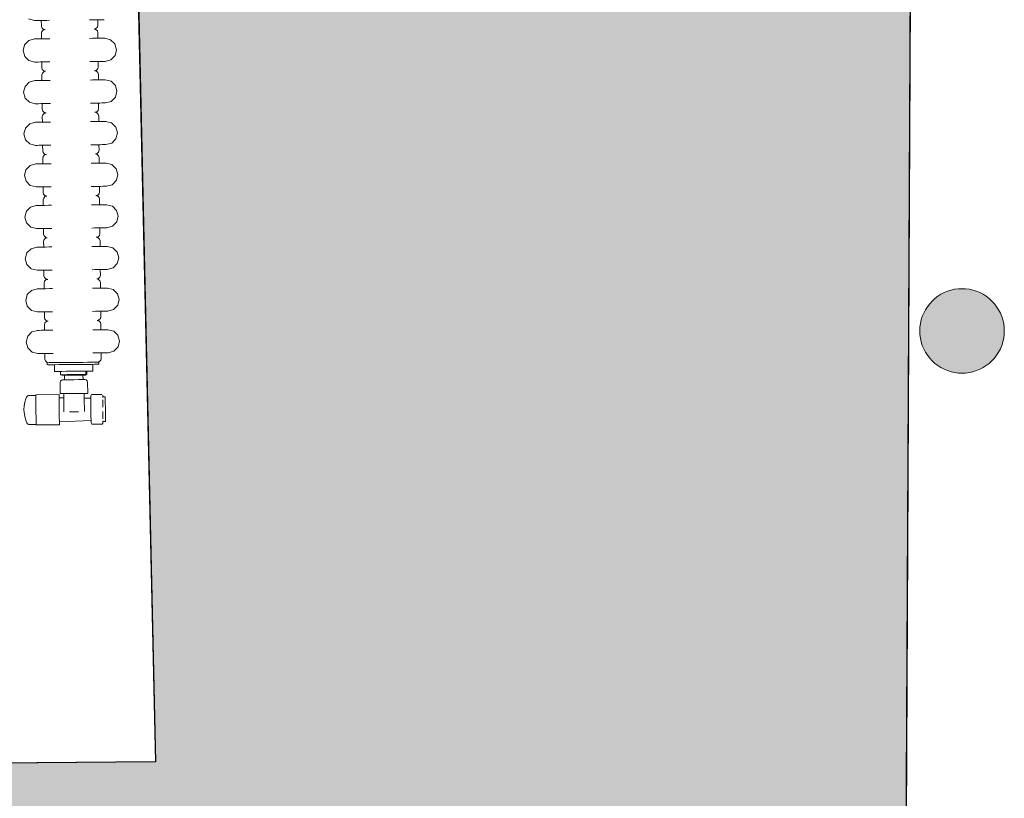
# Model space of a CAD drawing. Extents: x -6068 to 35118, y -17738 to 67348.
# Tile 153 of 243: x 2312 to 2419, y -536 to -452. Entities that reach past the tile are written whole.
import ezdxf

# ---------------------------------------------------------------- set-up
doc = ezdxf.new("R2010")
doc.units = 0
doc.header["$LTSCALE"] = 15
doc.linetypes.add('Continua', pattern=[0])
doc.linetypes.add('Cui_CONTINU', pattern=[0])
for name, color, linetype, lineweight, true_color in [('Bloc 3D - Dessin - NIVEAUX - Style par défaut', 7, 'Continua', 0, 0x000000), ('Enveloppe - NIVEAUX - Style par défaut', 7, 'Continua', 0, 0x000000), ('Formes 2D - NIVEAUX - Style par défaut', 7, 'Continua', 0, 0x000000)]:
    doc.layers.add(name, color=color, linetype=linetype, lineweight=lineweight, true_color=true_color)
doc.layers.add('EDL_RDJ murs & cloisons', color=5, linetype='CONTINUOUS')
doc.layers.add('PIS-fond de plan', color=7, linetype='Cui_CONTINU')

# ---------------------------------------------------------------- blocks, each defined once
blk = doc.blocks.new('EDL_RDJ plan_2025 10 17')
at = {"layer": 'EDL_RDJ murs & cloisons', "linetype": 'Continuous', "ltscale": 0.08}
h = blk.add_hatch(color=9, dxfattribs=at)
h.dxf.hatch_style = 1
h.paths.add_polyline_path([(2386.51, -351.43), (2386.5, -352.88), (2361.96, -353.57), (2337.42, -354.25), (2339.41, -443.03), (2341.4, -531.81), (2234.33, -532.71), (2110.22, -533.76), (2093.16, -533.91), (2093.84, -614.6), (2094.14, -614.6), (2094.02, -634.45), (2162.02, -634.88), (2162.07, -627.33), (2337.7, -626.45), (2337.57, -642.69), (2343.57, -642.74), (2343.7, -626.42), (2354.34, -626.37), (2354.33, -627.18), (2363.33, -627.24), (2363.34, -626.32), (2422.14, -626.03), (2422.79, -498.99), (2423.43, -366.54), (2414.43, -366.54), (2395.48, -356.48), (2391.51, -351.46), (2386.51, -351.43)])
at = {"layer": 'Formes 2D - NIVEAUX - Style par défaut', "linetype": 'Continuous', "lineweight": 0, "ltscale": 0.1, "true_color": 0xffffc3}
blk.add_hatch(color=7, dxfattribs=at).paths.add_polyline_path([(2424.04, -485.26), (2424.06, -485.65), (2424.11, -486.05), (2424.19, -486.44), (2424.31, -486.82), (2424.47, -487.19), (2424.65, -487.54), (2424.86, -487.88), (2425.11, -488.19), (2425.38, -488.49), (2425.67, -488.76), (2425.99, -489), (2426.32, -489.21), (2426.68, -489.4), (2427.04, -489.55), (2427.42, -489.67), (2427.81, -489.76), (2428.21, -489.81), (2428.61, -489.83), (2429, -489.81), (2429.4, -489.76), (2429.79, -489.67), (2430.17, -489.55), (2430.54, -489.4), (2430.89, -489.21), (2431.23, -489), (2431.54, -488.76), (2431.84, -488.49), (2432.11, -488.19), (2432.35, -487.88), (2432.56, -487.54), (2432.75, -487.19), (2432.9, -486.82), (2433.02, -486.44), (2433.11, -486.05), (2433.16, -485.65), (2433.18, -485.26), (2433.16, -484.86), (2433.11, -484.46), (2433.02, -484.07), (2432.9, -483.69), (2432.75, -483.33), (2432.56, -482.97), (2432.35, -482.64), (2432.11, -482.32), (2431.84, -482.03), (2431.54, -481.76), (2431.23, -481.51), (2430.89, -481.3), (2430.54, -481.12), (2430.17, -480.96), (2429.79, -480.84), (2429.4, -480.76), (2429, -480.71), (2428.61, -480.69), (2428.21, -480.71), (2427.81, -480.76), (2427.42, -480.84), (2427.04, -480.96), (2426.68, -481.12), (2426.32, -481.3), (2425.99, -481.51), (2425.67, -481.76), (2425.38, -482.03), (2425.11, -482.32), (2424.86, -482.64), (2424.65, -482.97), (2424.47, -483.33), (2424.31, -483.69), (2424.19, -484.07), (2424.11, -484.46), (2424.06, -484.86)])
at = {"layer": 'Bloc 3D - Dessin - NIVEAUX - Style par défaut', "color": 32, "linetype": 'Continua', "lineweight": 0, "ltscale": 0.1, "true_color": 0xd1591a}
for p, q in [((2328.31, -451.7), (2327.69, -451.54)), ((2328.37, -451.7), (2328.49, -451.7)), ((2328.49, -451.7), (2328.69, -451.7)), ((2328.69, -451.7), (2328.94, -451.69)), ((2329.24, -451.69), (2328.94, -451.69)), ((2329.07, -452.29), (2329.06, -451.69)), ((2329.13, -452.49), (2329.07, -452.29)), ((2329.07, -452.29), (2329.13, -452.49)), ((2329.24, -451.69), (2329.65, -451.69)), ((2329.65, -451.69), (2329.95, -451.68)), ((2334.27, -451.64), (2334.58, -451.63)), ((2334.58, -451.63), (2334.98, -451.63)), ((2334.98, -451.63), (2335.28, -451.63)), ((2335.12, -452.43), (2335.17, -452.23)), ((2335.16, -451.63), (2335.17, -452.23)), ((2335.28, -451.63), (2335.54, -451.62)), ((2335.54, -451.62), (2335.74, -451.62)), ((2335.86, -451.62), (2335.74, -451.62)), ((2329.13, -452.89), (2329.08, -453.09)), ((2329.08, -453.69), (2329.08, -453.09)), ((2329.28, -452.64), (2329.13, -452.49)), ((2329.13, -452.89), (2329.28, -452.74)), ((2329.28, -452.64), (2329.48, -452.69)), ((2329.48, -452.69), (2329.28, -452.74)), ((2334.97, -452.58), (2334.77, -452.63)), ((2334.77, -452.63), (2334.97, -452.68)), ((2334.97, -452.58), (2335.12, -452.43)), ((2334.97, -452.68), (2335.12, -452.83)), ((2335.12, -452.83), (2335.18, -453.03)), ((2335.18, -453.63), (2335.18, -453.03)), ((2327.1, -454.96), (2327.26, -454.34)), ((2327.26, -454.34), (2327.71, -453.87)), ((2327.71, -453.87), (2328.33, -453.7)), ((2328.39, -453.7), (2328.33, -453.7)), ((2328.51, -453.7), (2328.39, -453.7)), ((2328.51, -453.7), (2328.71, -453.7)), ((2328.71, -453.7), (2328.97, -453.69)), ((2329.26, -453.69), (2328.97, -453.69)), ((2329.67, -453.69), (2329.26, -453.69)), ((2329.97, -453.68), (2329.67, -453.69)), ((2334.29, -453.64), (2334.6, -453.63)), ((2334.6, -453.63), (2335.01, -453.63)), ((2335.01, -453.63), (2335.3, -453.63)), ((2335.3, -453.63), (2335.56, -453.62)), ((2335.56, -453.62), (2335.76, -453.62)), ((2335.76, -453.62), (2335.88, -453.62)), ((2335.88, -453.62), (2335.93, -453.62)), ((2335.93, -453.62), (2336.56, -453.78)), ((2336.56, -453.78), (2337.02, -454.23)), ((2337.02, -454.23), (2337.2, -454.86)), ((2327.27, -455.59), (2327.1, -454.96)), ((2327.73, -456.04), (2327.27, -455.59)), ((2337.04, -455.48), (2336.58, -455.95)), ((2337.2, -454.86), (2337.04, -455.48)), ((2328.36, -456.2), (2327.73, -456.04)), ((2328.41, -456.2), (2328.36, -456.2)), ((2328.41, -456.2), (2328.54, -456.2)), ((2328.54, -456.2), (2328.73, -456.2)), ((2328.73, -456.2), (2328.99, -456.19)), ((2329.29, -456.19), (2328.99, -456.19)), ((2329.12, -456.79), (2329.11, -456.19)), ((2329.29, -456.19), (2329.69, -456.19)), ((2329.69, -456.19), (2330, -456.18)), ((2334.32, -456.14), (2334.63, -456.13)), ((2334.63, -456.13), (2335.03, -456.13)), ((2335.03, -456.13), (2335.33, -456.13)), ((2335.21, -456.13), (2335.22, -456.73)), ((2335.33, -456.13), (2335.59, -456.12)), ((2335.59, -456.12), (2335.78, -456.12)), ((2335.91, -456.12), (2335.78, -456.12)), ((2335.91, -456.12), (2335.96, -456.12)), ((2336.58, -455.95), (2335.96, -456.12)), ((2329.12, -456.79), (2329.17, -456.99)), ((2329.17, -456.99), (2329.12, -456.79)), ((2329.18, -457.39), (2329.13, -457.59)), ((2329.13, -458.19), (2329.13, -457.59)), ((2329.32, -457.14), (2329.17, -456.99)), ((2329.18, -457.39), (2329.32, -457.24)), ((2329.32, -457.14), (2329.53, -457.19)), ((2329.53, -457.19), (2329.32, -457.24)), ((2335.02, -457.08), (2334.82, -457.13)), ((2334.82, -457.13), (2335.02, -457.18)), ((2335.02, -457.08), (2335.16, -456.93)), ((2335.02, -457.18), (2335.17, -457.33)), ((2335.16, -456.93), (2335.22, -456.73)), ((2335.17, -457.33), (2335.23, -457.53)), ((2335.23, -458.13), (2335.23, -457.53)), ((2327.31, -458.84), (2327.76, -458.37)), ((2327.76, -458.37), (2328.38, -458.2)), ((2328.43, -458.2), (2328.38, -458.2)), ((2328.56, -458.2), (2328.43, -458.2)), ((2328.56, -458.2), (2328.76, -458.2)), ((2328.76, -458.2), (2329.01, -458.19)), ((2329.31, -458.19), (2329.01, -458.19)), ((2329.71, -458.19), (2329.31, -458.19)), ((2330.02, -458.18), (2329.71, -458.19)), ((2334.34, -458.14), (2334.65, -458.13)), ((2334.65, -458.13), (2335.05, -458.13)), ((2335.05, -458.13), (2335.35, -458.13)), ((2335.35, -458.13), (2335.61, -458.12)), ((2335.61, -458.12), (2335.8, -458.12)), ((2335.8, -458.12), (2335.93, -458.12)), ((2335.93, -458.12), (2335.98, -458.12)), ((2335.98, -458.12), (2336.61, -458.28)), ((2336.61, -458.28), (2337.07, -458.73)), ((2337.07, -458.73), (2337.24, -459.36)), ((2327.14, -459.46), (2327.31, -458.84)), ((2327.32, -460.09), (2327.14, -459.46)), ((2337.24, -459.36), (2337.08, -459.98)), ((2327.78, -460.54), (2327.32, -460.09)), ((2328.41, -460.7), (2327.78, -460.54)), ((2328.46, -460.7), (2328.41, -460.7)), ((2328.46, -460.7), (2328.58, -460.7)), ((2328.58, -460.7), (2328.78, -460.7)), ((2328.78, -460.7), (2329.04, -460.69)), ((2329.34, -460.69), (2329.04, -460.69)), ((2329.16, -461.29), (2329.16, -460.69)), ((2329.34, -460.69), (2329.74, -460.69)), ((2329.74, -460.69), (2330.05, -460.68)), ((2334.37, -460.64), (2334.68, -460.63)), ((2334.68, -460.63), (2335.08, -460.63)), ((2335.08, -460.63), (2335.38, -460.63)), ((2335.26, -460.63), (2335.26, -461.23)), ((2335.38, -460.63), (2335.63, -460.62)), ((2335.63, -460.62), (2335.83, -460.62)), ((2335.95, -460.62), (2335.83, -460.62)), ((2335.95, -460.62), (2336.01, -460.62)), ((2336.63, -460.45), (2336.01, -460.62)), ((2337.08, -459.98), (2336.63, -460.45)), ((2329.22, -461.49), (2329.16, -461.29)), ((2329.16, -461.29), (2329.22, -461.49)), ((2329.22, -461.89), (2329.17, -462.09)), ((2329.37, -461.64), (2329.22, -461.49)), ((2329.22, -461.89), (2329.37, -461.74)), ((2329.37, -461.64), (2329.57, -461.69)), ((2329.57, -461.69), (2329.37, -461.74)), ((2335.06, -461.58), (2334.86, -461.63)), ((2334.86, -461.63), (2335.07, -461.68)), ((2335.06, -461.58), (2335.21, -461.43)), ((2335.07, -461.68), (2335.22, -461.83)), ((2335.21, -461.43), (2335.26, -461.23)), ((2335.22, -461.83), (2335.27, -462.03)), ((2327.35, -463.34), (2327.81, -462.87)), ((2327.81, -462.87), (2328.43, -462.7)), ((2328.48, -462.7), (2328.43, -462.7)), ((2328.61, -462.7), (2328.48, -462.7)), ((2328.61, -462.7), (2328.8, -462.69)), ((2328.8, -462.69), (2329.06, -462.69)), ((2329.36, -462.69), (2329.06, -462.69)), ((2329.18, -462.69), (2329.17, -462.09)), ((2329.76, -462.69), (2329.36, -462.69)), ((2330.07, -462.68), (2329.76, -462.69)), ((2334.39, -462.64), (2334.7, -462.63)), ((2334.7, -462.63), (2335.1, -462.63)), ((2335.1, -462.63), (2335.4, -462.63)), ((2335.28, -462.63), (2335.27, -462.03)), ((2335.4, -462.63), (2335.65, -462.62)), ((2335.65, -462.62), (2335.85, -462.62)), ((2335.85, -462.62), (2335.98, -462.62)), ((2335.98, -462.62), (2336.03, -462.62)), ((2336.03, -462.62), (2336.65, -462.78)), ((2336.65, -462.78), (2337.12, -463.23)), ((2327.19, -463.96), (2327.35, -463.34)), ((2327.37, -464.59), (2327.19, -463.96)), ((2337.12, -463.23), (2337.29, -463.86)), ((2337.29, -463.86), (2337.13, -464.48)), ((2327.83, -465.04), (2327.37, -464.59)), ((2328.45, -465.2), (2327.83, -465.04)), ((2328.51, -465.2), (2328.45, -465.2)), ((2328.51, -465.2), (2328.63, -465.2)), ((2328.63, -465.2), (2328.83, -465.19)), ((2328.83, -465.19), (2329.08, -465.19)), ((2329.38, -465.19), (2329.08, -465.19)), ((2329.21, -465.79), (2329.2, -465.19)), ((2329.38, -465.19), (2329.79, -465.18)), ((2329.79, -465.18), (2330.09, -465.18)), ((2334.41, -465.14), (2334.72, -465.13)), ((2334.72, -465.13), (2335.12, -465.13)), ((2335.12, -465.13), (2335.42, -465.13)), ((2335.3, -465.13), (2335.31, -465.73)), ((2335.42, -465.13), (2335.68, -465.12)), ((2335.68, -465.12), (2335.88, -465.12)), ((2336, -465.12), (2335.88, -465.12)), ((2336, -465.12), (2336.05, -465.12)), ((2336.68, -464.95), (2336.05, -465.12)), ((2337.13, -464.48), (2336.68, -464.95)), ((2329.21, -465.79), (2329.27, -465.99)), ((2329.27, -465.99), (2329.21, -465.79)), ((2329.42, -466.14), (2329.27, -465.99)), ((2329.27, -466.39), (2329.42, -466.24)), ((2329.42, -466.14), (2329.62, -466.19)), ((2329.62, -466.19), (2329.42, -466.24)), ((2335.11, -466.08), (2334.91, -466.13)), ((2334.91, -466.13), (2335.11, -466.18)), ((2335.11, -466.08), (2335.26, -465.93)), ((2335.11, -466.18), (2335.26, -466.33)), ((2335.26, -465.93), (2335.31, -465.73)), ((2335.31, -465.73), (2335.26, -465.93)), ((2327.85, -467.37), (2328.48, -467.2)), ((2328.53, -467.2), (2328.48, -467.2)), ((2328.65, -467.2), (2328.53, -467.2)), ((2328.65, -467.2), (2328.85, -467.19)), ((2328.85, -467.19), (2329.11, -467.19)), ((2329.4, -467.19), (2329.11, -467.19)), ((2329.27, -466.39), (2329.22, -466.59)), ((2329.23, -467.19), (2329.22, -466.59)), ((2329.81, -467.18), (2329.4, -467.19)), ((2330.12, -467.18), (2329.81, -467.18)), ((2334.44, -467.14), (2334.74, -467.13)), ((2334.74, -467.13), (2335.15, -467.13)), ((2335.15, -467.13), (2335.44, -467.13)), ((2335.26, -466.33), (2335.32, -466.53)), ((2335.33, -467.13), (2335.32, -466.53)), ((2335.44, -467.13), (2335.7, -467.12)), ((2335.7, -467.12), (2335.9, -467.12)), ((2335.9, -467.12), (2336.02, -467.12)), ((2336.02, -467.12), (2336.08, -467.12)), ((2336.08, -467.12), (2336.7, -467.28)), ((2336.7, -467.28), (2337.16, -467.73)), ((2327.24, -468.46), (2327.4, -467.83)), ((2327.4, -467.83), (2327.85, -467.37)), ((2337.16, -467.73), (2337.34, -468.36)), ((2337.34, -468.36), (2337.18, -468.98)), ((2327.41, -469.08), (2327.24, -468.46)), ((2327.87, -469.54), (2327.41, -469.08)), ((2336.72, -469.45), (2336.1, -469.62)), ((2337.18, -468.98), (2336.72, -469.45)), ((2328.5, -469.7), (2327.87, -469.54)), ((2328.55, -469.7), (2328.5, -469.7)), ((2328.55, -469.7), (2328.68, -469.7)), ((2328.68, -469.7), (2328.88, -469.69)), ((2328.88, -469.69), (2329.13, -469.69)), ((2329.43, -469.69), (2329.13, -469.69)), ((2329.26, -470.29), (2329.25, -469.69)), ((2329.26, -470.29), (2329.31, -470.49)), ((2329.31, -470.49), (2329.26, -470.29)), ((2329.46, -470.63), (2329.31, -470.49)), ((2329.43, -469.69), (2329.83, -469.68)), ((2329.83, -469.68), (2330.14, -469.68)), ((2334.46, -469.64), (2334.77, -469.63)), ((2334.77, -469.63), (2335.17, -469.63)), ((2335.16, -470.58), (2335.31, -470.43)), ((2335.17, -469.63), (2335.47, -469.63)), ((2335.31, -470.43), (2335.36, -470.23)), ((2335.36, -470.23), (2335.31, -470.43)), ((2335.35, -469.63), (2335.36, -470.23)), ((2335.47, -469.63), (2335.73, -469.62)), ((2335.73, -469.62), (2335.92, -469.62)), ((2336.05, -469.62), (2335.92, -469.62)), ((2336.05, -469.62), (2336.1, -469.62)), ((2329.32, -470.89), (2329.27, -471.09)), ((2329.27, -471.69), (2329.27, -471.09)), ((2329.32, -470.89), (2329.46, -470.74)), ((2329.46, -470.63), (2329.67, -470.69)), ((2329.67, -470.69), (2329.46, -470.74)), ((2335.16, -470.58), (2334.96, -470.63)), ((2334.96, -470.63), (2335.16, -470.68)), ((2335.16, -470.68), (2335.31, -470.83)), ((2335.31, -470.83), (2335.37, -471.03)), ((2335.37, -471.63), (2335.37, -471.03)), ((2327.29, -472.96), (2327.45, -472.33)), ((2327.45, -472.33), (2327.9, -471.87)), ((2327.9, -471.87), (2328.52, -471.7)), ((2328.58, -471.7), (2328.52, -471.7)), ((2328.7, -471.7), (2328.58, -471.7)), ((2328.7, -471.7), (2328.9, -471.69)), ((2329.45, -471.69), (2328.74, -471.7)), ((2328.9, -471.69), (2329.15, -471.69)), ((2329.45, -471.69), (2329.15, -471.69)), ((2329.85, -471.68), (2329.45, -471.69)), ((2330.16, -471.68), (2329.85, -471.68)), ((2334.48, -471.64), (2334.79, -471.63)), ((2334.79, -471.63), (2335.19, -471.63)), ((2335.19, -471.63), (2335.49, -471.63)), ((2335.49, -471.63), (2335.75, -471.62)), ((2335.75, -471.62), (2335.95, -471.62)), ((2335.95, -471.62), (2336.07, -471.62)), ((2336.07, -471.62), (2336.12, -471.62)), ((2336.12, -471.62), (2336.75, -471.78)), ((2336.75, -471.78), (2337.21, -472.23)), ((2337.21, -472.23), (2337.38, -472.86)), ((2327.46, -473.58), (2327.29, -472.96)), ((2327.92, -474.04), (2327.46, -473.58)), ((2337.22, -473.48), (2336.77, -473.95)), ((2337.38, -472.86), (2337.22, -473.48)), ((2328.55, -474.2), (2327.92, -474.04)), ((2328.6, -474.2), (2328.55, -474.2)), ((2328.6, -474.2), (2328.73, -474.2)), ((2328.73, -474.2), (2328.92, -474.19)), ((2328.92, -474.19), (2329.18, -474.19)), ((2329.48, -474.19), (2329.18, -474.19)), ((2329.3, -474.79), (2329.3, -474.19)), ((2329.48, -474.19), (2329.88, -474.18)), ((2329.88, -474.18), (2330.19, -474.18)), ((2334.51, -474.14), (2334.82, -474.13)), ((2334.82, -474.13), (2335.22, -474.13)), ((2335.22, -474.13), (2335.52, -474.13)), ((2335.4, -474.73), (2335.35, -474.93)), ((2335.35, -474.93), (2335.4, -474.73)), ((2335.4, -474.13), (2335.4, -474.73)), ((2335.52, -474.13), (2335.77, -474.12)), ((2335.77, -474.12), (2335.97, -474.12)), ((2336.09, -474.12), (2335.97, -474.12)), ((2336.09, -474.12), (2336.15, -474.12)), ((2336.77, -473.95), (2336.15, -474.12)), ((2329.3, -474.79), (2329.36, -474.99)), ((2329.36, -474.99), (2329.3, -474.79)), ((2329.31, -475.59), (2329.36, -475.39)), ((2329.36, -475.39), (2329.31, -475.59)), ((2329.32, -476.19), (2329.31, -475.59)), ((2329.51, -475.13), (2329.36, -474.99)), ((2329.36, -475.39), (2329.51, -475.24)), ((2329.51, -475.13), (2329.71, -475.19)), ((2329.71, -475.19), (2329.51, -475.24)), ((2335.21, -475.08), (2335, -475.13)), ((2335, -475.13), (2335.21, -475.18)), ((2335.21, -475.08), (2335.35, -474.93)), ((2335.21, -475.18), (2335.36, -475.33)), ((2335.36, -475.33), (2335.41, -475.53)), ((2335.42, -476.13), (2335.41, -475.53)), ((2327.33, -477.46), (2327.49, -476.83)), ((2327.49, -476.83), (2327.95, -476.37)), ((2327.95, -476.37), (2328.57, -476.2)), ((2328.62, -476.2), (2328.57, -476.2)), ((2328.75, -476.2), (2328.62, -476.2)), ((2328.75, -476.2), (2328.94, -476.19)), ((2328.94, -476.19), (2329.2, -476.19)), ((2329.5, -476.19), (2329.2, -476.19)), ((2329.9, -476.18), (2329.5, -476.19)), ((2330.21, -476.18), (2329.9, -476.18)), ((2334.53, -476.14), (2334.84, -476.13)), ((2334.84, -476.13), (2335.24, -476.13)), ((2335.24, -476.13), (2335.54, -476.13)), ((2335.54, -476.13), (2335.79, -476.12)), ((2335.79, -476.12), (2335.99, -476.12)), ((2335.99, -476.12), (2336.12, -476.12)), ((2336.12, -476.12), (2336.17, -476.12)), ((2336.17, -476.12), (2336.8, -476.28)), ((2336.8, -476.28), (2337.26, -476.73)), ((2337.26, -476.73), (2337.43, -477.36)), ((2327.51, -478.08), (2327.33, -477.46)), ((2337.43, -477.36), (2337.27, -477.98)), ((2327.97, -478.54), (2327.51, -478.08)), ((2328.6, -478.7), (2327.97, -478.54)), ((2328.65, -478.7), (2328.6, -478.7)), ((2328.65, -478.7), (2328.77, -478.7)), ((2328.77, -478.7), (2328.97, -478.69)), ((2328.97, -478.69), (2329.23, -478.69)), ((2329.52, -478.69), (2329.23, -478.69)), ((2329.35, -479.29), (2329.35, -478.69)), ((2329.52, -478.69), (2329.93, -478.68)), ((2329.93, -478.68), (2330.23, -478.68)), ((2334.56, -478.64), (2334.86, -478.63)), ((2334.86, -478.63), (2335.27, -478.63)), ((2335.27, -478.63), (2335.56, -478.63)), ((2335.44, -478.63), (2335.45, -479.23)), ((2335.56, -478.63), (2335.82, -478.62)), ((2335.82, -478.62), (2336.02, -478.62)), ((2336.14, -478.62), (2336.02, -478.62)), ((2336.14, -478.62), (2336.19, -478.62)), ((2336.82, -478.44), (2336.19, -478.62)), ((2337.27, -477.98), (2336.82, -478.44)), ((2329.41, -479.49), (2329.35, -479.29)), ((2329.35, -479.29), (2329.41, -479.49)), ((2329.41, -479.89), (2329.36, -480.09)), ((2329.37, -480.69), (2329.36, -480.09)), ((2329.56, -479.63), (2329.41, -479.49)), ((2329.41, -479.89), (2329.56, -479.74)), ((2329.56, -479.63), (2329.76, -479.69)), ((2329.76, -479.69), (2329.56, -479.74)), ((2335.25, -479.58), (2335.05, -479.63)), ((2335.05, -479.63), (2335.25, -479.68)), ((2335.25, -479.58), (2335.4, -479.43)), ((2335.25, -479.68), (2335.4, -479.83)), ((2335.4, -479.43), (2335.45, -479.23)), ((2335.45, -479.23), (2335.4, -479.43)), ((2335.4, -479.83), (2335.46, -480.03)), ((2335.47, -480.63), (2335.46, -480.03)), ((2327.54, -481.33), (2327.99, -480.87)), ((2327.99, -480.87), (2328.62, -480.7)), ((2328.67, -480.7), (2328.62, -480.7)), ((2328.79, -480.7), (2328.67, -480.7)), ((2328.79, -480.7), (2328.99, -480.69)), ((2328.99, -480.69), (2329.25, -480.69)), ((2329.55, -480.69), (2329.25, -480.69)), ((2329.95, -480.68), (2329.55, -480.69)), ((2330.26, -480.68), (2329.95, -480.68)), ((2334.58, -480.64), (2334.88, -480.63)), ((2334.88, -480.63), (2335.29, -480.63)), ((2335.29, -480.63), (2335.59, -480.63)), ((2335.59, -480.63), (2335.84, -480.62)), ((2335.84, -480.62), (2336.04, -480.62)), ((2336.04, -480.62), (2336.16, -480.62)), ((2336.16, -480.62), (2336.22, -480.62)), ((2336.22, -480.62), (2336.84, -480.78)), ((2336.84, -480.78), (2337.3, -481.23)), ((2327.38, -481.96), (2327.54, -481.33)), ((2327.55, -482.58), (2327.38, -481.96)), ((2337.3, -481.23), (2337.48, -481.86)), ((2337.48, -481.86), (2337.32, -482.48)), ((2328.02, -483.04), (2327.55, -482.58)), ((2328.64, -483.2), (2328.02, -483.04)), ((2328.7, -483.2), (2328.64, -483.2)), ((2328.7, -483.2), (2328.82, -483.2)), ((2328.82, -483.2), (2329.02, -483.19)), ((2329.02, -483.19), (2329.27, -483.19)), ((2329.57, -483.19), (2329.27, -483.19)), ((2329.4, -483.79), (2329.39, -483.19)), ((2329.57, -483.19), (2329.97, -483.18)), ((2329.97, -483.18), (2330.28, -483.18)), ((2334.6, -483.14), (2334.91, -483.13)), ((2334.91, -483.13), (2335.31, -483.13)), ((2335.31, -483.13), (2335.61, -483.13)), ((2335.49, -483.13), (2335.5, -483.73)), ((2335.61, -483.13), (2335.87, -483.12)), ((2335.87, -483.12), (2336.06, -483.12)), ((2336.19, -483.12), (2336.06, -483.12)), ((2336.19, -483.12), (2336.24, -483.12)), ((2336.86, -482.94), (2336.24, -483.12)), ((2337.32, -482.48), (2336.86, -482.94)), ((2329.4, -483.79), (2329.45, -483.99)), ((2329.6, -484.13), (2329.45, -483.99)), ((2329.46, -484.39), (2329.61, -484.24)), ((2329.6, -484.13), (2329.81, -484.19)), ((2329.81, -484.19), (2329.61, -484.24)), ((2335.3, -484.07), (2335.1, -484.13)), ((2335.1, -484.13), (2335.3, -484.18)), ((2335.3, -484.07), (2335.45, -483.93)), ((2335.3, -484.18), (2335.45, -484.33)), ((2335.45, -483.93), (2335.5, -483.73)), ((2335.45, -484.33), (2335.51, -484.53)), ((2327.59, -485.83), (2328.04, -485.37)), ((2328.04, -485.37), (2328.66, -485.2)), ((2328.72, -485.2), (2328.66, -485.2)), ((2328.84, -485.2), (2328.72, -485.2)), ((2328.84, -485.2), (2329.04, -485.19)), ((2329.04, -485.19), (2329.29, -485.19)), ((2329.59, -485.19), (2329.29, -485.19)), ((2329.41, -484.59), (2329.46, -484.39)), ((2329.46, -484.39), (2329.41, -484.59)), ((2329.41, -485.19), (2329.41, -484.59)), ((2329.99, -485.18), (2329.59, -485.19)), ((2330.3, -485.18), (2329.99, -485.18)), ((2334.62, -485.14), (2334.93, -485.13)), ((2334.93, -485.13), (2335.33, -485.13)), ((2335.33, -485.13), (2335.63, -485.13)), ((2335.51, -484.53), (2335.51, -485.13)), ((2335.51, -485.13), (2335.51, -484.53)), ((2335.63, -485.13), (2335.89, -485.12)), ((2335.89, -485.12), (2336.09, -485.12)), ((2336.09, -485.12), (2336.21, -485.12)), ((2336.21, -485.12), (2336.26, -485.12)), ((2336.26, -485.12), (2336.89, -485.28)), ((2336.89, -485.28), (2337.35, -485.73)), ((2327.43, -486.46), (2327.59, -485.83)), ((2327.6, -487.08), (2327.43, -486.46)), ((2337.35, -485.73), (2337.53, -486.36)), ((2337.53, -486.36), (2337.36, -486.98)), ((2328.06, -487.54), (2327.6, -487.08)), ((2328.69, -487.7), (2328.06, -487.54)), ((2336.91, -487.44), (2336.29, -487.62)), ((2337.36, -486.98), (2336.91, -487.44)), ((2328.74, -487.7), (2328.87, -487.7)), ((2328.87, -487.7), (2329.06, -487.69)), ((2329.06, -487.69), (2329.32, -487.69)), ((2329.62, -487.69), (2329.32, -487.69)), ((2329.44, -488.29), (2329.44, -487.69)), ((2329.44, -488.29), (2329.5, -488.49)), ((2329.65, -488.63), (2329.5, -488.49)), ((2329.62, -487.69), (2330.02, -487.68)), ((2330.02, -487.68), (2330.33, -487.68)), ((2334.65, -487.64), (2334.96, -487.63)), ((2334.96, -487.63), (2335.36, -487.63)), ((2335.35, -488.57), (2335.14, -488.63)), ((2335.35, -488.57), (2335.49, -488.43)), ((2335.36, -487.63), (2335.66, -487.63)), ((2335.49, -488.43), (2335.54, -488.23)), ((2335.54, -487.63), (2335.54, -488.23)), ((2335.66, -487.63), (2335.91, -487.62)), ((2335.91, -487.62), (2336.11, -487.62)), ((2336.07, -487.62), (2336.29, -487.62)), ((2336.24, -487.62), (2336.11, -487.62)), ((2336.24, -487.62), (2336.29, -487.62)), ((2329.65, -488.63), (2329.85, -488.69)), ((2329.75, -488.69), (2329.7, -488.69)), ((2329.7, -488.69), (2329.7, -488.92)), ((2329.91, -488.68), (2329.75, -488.69)), ((2329.76, -488.92), (2329.92, -488.91)), ((2330.17, -488.68), (2329.91, -488.68)), ((2329.92, -488.91), (2330.17, -488.91)), ((2330.52, -488.68), (2330.17, -488.68)), ((2330.17, -488.91), (2330.52, -488.91)), ((2330.5, -489.64), (2330.49, -488.91)), ((2330.5, -489.64), (2331.29, -489.63)), ((2330.94, -488.67), (2330.52, -488.68)), ((2330.52, -488.91), (2330.95, -488.9)), ((2331.43, -488.67), (2330.94, -488.67)), ((2330.95, -488.9), (2331.43, -488.9)), ((2331.15, -489.63), (2331.15, -489.99)), ((2331.29, -489.63), (2331.77, -489.62)), ((2331.95, -488.66), (2331.43, -488.67)), ((2331.43, -488.9), (2331.96, -488.89)), ((2331.77, -489.62), (2333.37, -489.61)), ((2332.5, -488.66), (2331.95, -488.66)), ((2331.96, -488.89), (2332.5, -488.89)), ((2333.05, -488.65), (2332.5, -488.66)), ((2332.5, -488.89), (2333.05, -488.88)), ((2333.57, -488.65), (2333.05, -488.65)), ((2333.05, -488.88), (2333.57, -488.88)), ((2333.37, -489.61), (2333.6, -489.61)), ((2334.05, -488.64), (2333.57, -488.65)), ((2333.57, -488.88), (2334.06, -488.87)), ((2333.6, -489.61), (2333.84, -489.6)), ((2333.84, -489.6), (2334.64, -489.59)), ((2333.87, -490.02), (2333.87, -489.6)), ((2333.99, -489.6), (2333.99, -489.96)), ((2334.48, -488.64), (2334.05, -488.64)), ((2334.06, -488.87), (2334.48, -488.87)), ((2334.83, -488.63), (2334.48, -488.64)), ((2334.48, -488.87), (2334.83, -488.86)), ((2334.64, -489.59), (2334.63, -488.87)), ((2335.09, -488.63), (2334.83, -488.63)), ((2334.83, -488.86), (2335.09, -488.86)), ((2335.24, -488.63), (2335.09, -488.63)), ((2335.09, -488.86), (2335.25, -488.86)), ((2335.3, -488.63), (2335.24, -488.63)), ((2335.25, -488.86), (2335.3, -488.86)), ((2335.3, -488.63), (2335.3, -488.86)), ((2331.09, -490.82), (2331.12, -490.67)), ((2331.12, -490.67), (2331.23, -490.57)), ((2331.15, -489.99), (2331.2, -489.99)), ((2331.2, -489.99), (2331.34, -489.99)), ((2331.23, -490.57), (2331.37, -490.54)), ((2331.27, -490.05), (2331.53, -490.04)), ((2331.34, -489.99), (2331.57, -489.99)), ((2331.61, -490.54), (2331.37, -490.54)), ((2331.53, -490.04), (2331.99, -490.04)), ((2331.57, -489.99), (2331.86, -489.98)), ((2331.57, -490.04), (2331.57, -490.54)), ((2332.04, -490.53), (2331.61, -490.54)), ((2331.86, -489.98), (2332.2, -489.98)), ((2331.99, -490.04), (2332.57, -490.03)), ((2332.58, -490.53), (2332.04, -490.53)), ((2332.2, -489.98), (2332.57, -489.97)), ((2332.57, -489.97), (2332.94, -489.97)), ((2332.57, -490.03), (2333.15, -490.03)), ((2333.11, -490.52), (2332.58, -490.53)), ((2332.94, -489.97), (2333.28, -489.97)), ((2333.54, -490.52), (2333.11, -490.52)), ((2333.15, -490.03), (2333.62, -490.02)), ((2333.28, -489.97), (2333.58, -489.96)), ((2333.78, -490.52), (2333.54, -490.52)), ((2333.58, -490.52), (2333.57, -490.02)), ((2333.58, -489.96), (2333.8, -489.96)), ((2333.62, -490.02), (2333.87, -490.02)), ((2333.93, -490.54), (2333.78, -490.52)), ((2333.8, -489.96), (2333.94, -489.96)), ((2334.03, -490.64), (2333.93, -490.54)), ((2333.94, -489.96), (2333.99, -489.96)), ((2334.07, -490.79), (2334.03, -490.64)), ((2331.1, -492.03), (2331.09, -490.82)), ((2334.09, -492), (2334.07, -490.79)), ((2327.39, -492.61), (2327.28, -492.96)), ((2327.47, -492.43), (2327.39, -492.61)), ((2327.47, -492.43), (2327.54, -492.33)), ((2327.61, -492.26), (2327.54, -492.33)), ((2327.64, -492.25), (2327.61, -492.26)), ((2328.46, -492.22), (2327.67, -492.24)), ((2330.99, -492.11), (2328.46, -492.16)), ((2328.46, -492.16), (2328.46, -492.26)), ((2328.46, -492.26), (2328.47, -492.54)), ((2328.47, -492.54), (2328.47, -492.98)), ((2330.99, -492.21), (2330.99, -492.11)), ((2330.99, -492.5), (2330.99, -492.21)), ((2330.99, -492.48), (2331.49, -492.49)), ((2331, -492.94), (2330.99, -492.5)), ((2331.1, -492.03), (2331.39, -492.03)), ((2331.39, -492.03), (2331.49, -492.03)), ((2331.49, -492.03), (2331.93, -492.02)), ((2331.49, -492.49), (2331.49, -492.03)), ((2331.51, -494.01), (2331.49, -492.49)), ((2331.93, -492.02), (2332.59, -492.01)), ((2332.59, -492.01), (2333.26, -492.01)), ((2333.26, -492.01), (2333.7, -492)), ((2333.7, -492), (2333.79, -492)), ((2333.7, -492.51), (2333.7, -492)), ((2333.7, -492.51), (2334.41, -492.52)), ((2333.72, -493.98), (2333.7, -492.51)), ((2333.79, -492), (2334.09, -492)), ((2334.41, -492.27), (2334.48, -492.13)), ((2334.41, -492.52), (2334.41, -492.27)), ((2334.42, -493), (2334.41, -492.52)), ((2335.62, -492.12), (2334.48, -492.13)), ((2335.7, -492.2), (2335.7, -492.46)), ((2335.97, -492.38), (2335.7, -492.38)), ((2335.7, -492.69), (2335.7, -492.96)), ((2335.98, -492.46), (2335.97, -492.38)), ((2335.98, -492.69), (2335.98, -492.46)), ((2335.98, -493.05), (2335.98, -492.69)), ((2327.22, -493.34), (2327.19, -493.8)), ((2327.23, -494.27), (2327.19, -493.8)), ((2327.28, -492.96), (2327.22, -493.34)), ((2328.47, -492.98), (2328.48, -493.51)), ((2328.48, -493.51), (2328.48, -494.07)), ((2331, -493.48), (2331, -492.94)), ((2331.01, -494.05), (2331, -493.48)), ((2334.43, -494.46), (2334.42, -493)), ((2335.7, -492.96), (2335.71, -493.48)), ((2335.99, -493.48), (2335.98, -493.05)), ((2335.99, -493.94), (2335.99, -493.48)), ((2327.3, -494.65), (2327.23, -494.27)), ((2327.41, -495), (2327.3, -494.65)), ((2327.49, -495.17), (2327.41, -495)), ((2328.48, -494.07), (2328.49, -494.61)), ((2328.49, -494.61), (2328.49, -495.04)), ((2331.01, -494.59), (2331.01, -494.05)), ((2331.02, -495.03), (2331.01, -494.59)), ((2331.02, -495.09), (2334.44, -494.93)), ((2332.12, -494), (2332.61, -494)), ((2332.61, -494), (2333.1, -493.99)), ((2334.44, -494.93), (2334.43, -494.46)), ((2334.44, -495.18), (2334.44, -494.93)), ((2335.71, -493.95), (2335.72, -494.47)), ((2335.72, -494.47), (2335.72, -494.74)), ((2335.72, -494.97), (2335.73, -495.23)), ((2336, -494.38), (2335.99, -493.94)), ((2336, -494.73), (2336, -494.38)), ((2336, -494.96), (2336, -494.73)), ((2336, -495.05), (2336, -494.96)), ((2327.57, -495.28), (2327.49, -495.17)), ((2327.64, -495.34), (2327.57, -495.28)), ((2327.67, -495.35), (2327.64, -495.34)), ((2328.5, -495.36), (2327.7, -495.36)), ((2328.49, -495.04), (2328.5, -495.32)), ((2328.5, -495.32), (2328.5, -495.42)), ((2331.02, -495.42), (2328.5, -495.42)), ((2331.02, -495.32), (2331.02, -495.03)), ((2331.02, -495.42), (2331.02, -495.32)), ((2334.51, -495.33), (2334.44, -495.18)), ((2335.65, -495.32), (2334.51, -495.33)), ((2335.73, -495.23), (2335.65, -495.32)), ((2335.73, -495.05), (2336, -495.05))]:
    blk.add_line(p, q, dxfattribs=at)
at = {"layer": 'EDL_RDJ murs & cloisons', "linetype": 'Continuous', "ltscale": 0.08}
blk.add_lwpolyline([(2422.14, -626.03), (2422.79, -498.99), (2423.43, -366.54), (2414.43, -366.54), (2395.48, -356.48), (2391.51, -351.46), (2386.51, -351.43), (2386.51, -351.43), (2386.5, -352.88), (2361.96, -353.57), (2337.42, -354.25), (2339.41, -443.03), (2341.4, -531.81), (2234.33, -532.71), (2110.22, -533.76), (2093.16, -533.91), (2093.84, -614.6), (2094.14, -614.6), (2094.02, -634.45)], dxfattribs=at)
at = {"layer": 'Enveloppe - NIVEAUX - Style par défaut', "color": 18, "linetype": 'Continua', "lineweight": 20, "ltscale": 0.1, "true_color": 0x000000}
for p, q in [((2337.42, -354.25), (2341.4, -531.81)), ((2422.14, -626.03), (2423.43, -371.94)), ((2341.4, -531.81), (2127.27, -533.62))]:
    blk.add_line(p, q, dxfattribs=at)
at = {"layer": 'Formes 2D - NIVEAUX - Style par défaut', "color": 18, "linetype": 'Continua', "lineweight": 13, "ltscale": 0.1, "true_color": 0x000000}
blk.add_lwpolyline([(2424.04, -485.26), (2424.06, -485.65), (2424.11, -486.05), (2424.19, -486.44), (2424.31, -486.82), (2424.47, -487.19), (2424.65, -487.54), (2424.86, -487.88), (2425.11, -488.19), (2425.38, -488.49), (2425.67, -488.76), (2425.99, -489), (2426.32, -489.21), (2426.68, -489.4), (2427.04, -489.55), (2427.42, -489.67), (2427.81, -489.76), (2428.21, -489.81), (2428.61, -489.83), (2429, -489.81), (2429.4, -489.76), (2429.79, -489.67), (2430.17, -489.55), (2430.54, -489.4), (2430.89, -489.21), (2431.23, -489), (2431.54, -488.76), (2431.84, -488.49), (2432.11, -488.19), (2432.35, -487.88), (2432.56, -487.54), (2432.75, -487.19), (2432.9, -486.82), (2433.02, -486.44), (2433.11, -486.05), (2433.16, -485.65), (2433.18, -485.26), (2433.16, -484.86), (2433.11, -484.46), (2433.02, -484.07), (2432.9, -483.69), (2432.75, -483.33), (2432.56, -482.97), (2432.35, -482.64), (2432.11, -482.32), (2431.84, -482.03), (2431.54, -481.76), (2431.23, -481.51), (2430.89, -481.3), (2430.54, -481.12), (2430.17, -480.96), (2429.79, -480.84), (2429.4, -480.76), (2429, -480.71), (2428.61, -480.69), (2428.21, -480.71), (2427.81, -480.76), (2427.42, -480.84), (2427.04, -480.96), (2426.68, -481.12), (2426.32, -481.3), (2425.99, -481.51), (2425.67, -481.76), (2425.38, -482.03), (2425.11, -482.32), (2424.86, -482.64), (2424.65, -482.97), (2424.47, -483.33), (2424.31, -483.69), (2424.19, -484.07), (2424.11, -484.46), (2424.06, -484.86)], close=True, dxfattribs=at)

msp = doc.modelspace()

# ---------------------------------------------------------------- block references
at = {"layer": 'PIS-fond de plan'}
msp.add_blockref('EDL_RDJ plan_2025 10 17', (-14.33, 0), dxfattribs=at)

doc.saveas('drawing.dxf')
